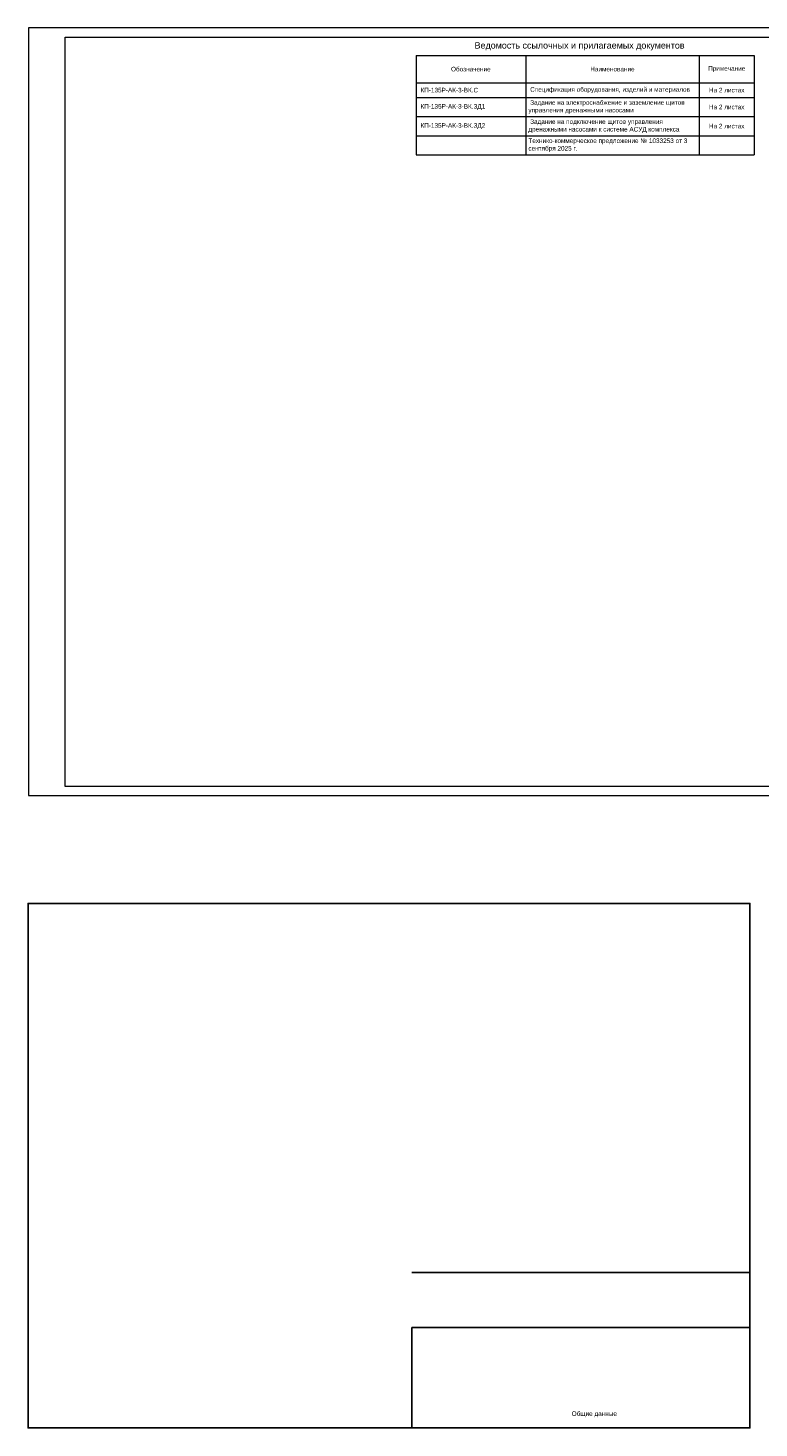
# Model space of a CAD drawing. Header units: millimetres. Extents: x -504 to 1235, y -368 to 611.
# Tile 3 of 8: x 0 to 400, y -346 to 420. Entities that reach past the tile are written whole.
import ezdxf

# ---------------------------------------------------------------- set-up
doc = ezdxf.new("R2010")
doc.units = ezdxf.units.MM
doc.layers.get('0').update_dxf_attribs({"lineweight": 15})
doc.layers.add('_BMS', color=7, linetype='Continuous')
doc.layers.add('UNPLOTTED', color=2, linetype='Continuous', plot=False)
doc.styles.add('CP.Text', font='arial.ttf')

# ---------------------------------------------------------------- blocks, each defined once
blk = doc.blocks.new('*T1')
at = {"linetype": 'ByBlock', "lineweight": -2, "transparency": 16777216}
for p, q in [((0, 0), (185, 0)), ((0, 0), (0, -33.46)), ((60, 0), (60, -33.46)), ((155, 0), (155, -33.46)), ((185, 0), (185, -33.46)), ((0, -15), (185, -15)), ((0, -23), (185, -23)), ((0, -33.46), (185, -33.46))]:
    blk.add_line(p, q, dxfattribs=at)
at = {"color": 0, "linetype": 'ByBlock', "lineweight": -2, "transparency": 16777216}
for p, q in [((0, -33.46), (0, -54.35)), ((60, -33.46), (60, -54.35)), ((155, -33.46), (155, -54.35)), ((185, -33.46), (185, -54.35)), ((0, -43.91), (185, -43.91)), ((0, -54.35), (185, -54.35))]:
    blk.add_line(p, q, dxfattribs=at)
at = {"color": 0, "transparency": 16777216, "char_height": 2.5, "style": 'CP.Text'}
for s, insert, width, attachment_point in [('{\\fArial|b0|i0|c0;Обозначение', (30, -7.5), 57, 5), ('{\\fArial|b0|i0|c0;Наименование', (107.5, -7.5), 92, 5), ('{\\fArial|b0|i0|c0;Примечание', (170, -7.5), 27, 5), (' КП-135Р-АК-3-ВК.С', (1.5, -19), 57, 4), ('{\\fArial|b0|i0|c0; Спецификация оборудования, изделий и материалов', (61.5, -19), 92, 4), ('{\\fArial|b0|i0|c0;На 2 листах', (170, -19), 27, 5), (' КП-135Р-АК-3-ВК.ЗД1', (1.5, -28.23), 57, 4), (' Задание на электроснабжение и заземление щитов управления дренажными насосами', (61.5, -28.23), 92, 4), ('{\\fArial|b0|i0|c0;На 2 листах', (170, -28.23), 27, 5), (' КП-135Р-АК-3-ВК.ЗД2', (1.5, -38.68), 57, 4), (' Задание на подключение щитов управления дренажными насосами к системе АСУД комплекса', (61.5, -38.68), 92, 4), ('{\\fArial|b0|i0|c0;На 2 листах', (170, -38.68), 27, 5), ('Технико-коммерческое предложение № 1033253 от 3 сентября 2025 г.', (61.5, -49.13), 92, 4)]:
    blk.add_mtext(s, dxfattribs=dict(at, insert=insert, width=width, attachment_point=attachment_point))
blk = doc.blocks.new('*U13')
at = {"layer": 'UNPLOTTED'}
blk.add_line((0, 85), (-185, 85), dxfattribs=at)
for points in [[(0, 0), (-395, 0), (-395, 287), (0, 287)], [(-185, 55), (0, 55), (0, 0), (-185, 0)]]:
    blk.add_lwpolyline(points, close=True, dxfattribs=at)

msp = doc.modelspace()

# ---------------------------------------------------------------- linework, layer by layer
for points in [[(594, 420), (0, 420), (0, 0), (594, 0)], [(20, 415), (589, 415), (589, 5), (20, 5)]]:
    msp.add_lwpolyline(points, close=True)

# ---------------------------------------------------------------- block references
msp.add_blockref('*T1', (212.01, 405))
at = {"layer": 'UNPLOTTED'}
msp.add_blockref('*U13', (394.69, -346.01), dxfattribs=at)

# ---------------------------------------------------------------- texts
at = {"color": 7, "linetype": 'Continuous', "insert": (301.51, 409.97), "char_height": 3.5, "width": 185, "attachment_point": 5, "line_spacing_factor": 1.052887, "style": 'CP.Text'}
msp.add_mtext('{\\C256;Ведомость ссылочных и прилагаемых документов}', dxfattribs=at)
at = {"layer": '_BMS', "color": 0, "insert": (309.56, -338.51), "char_height": 2.5, "width": 67.5727, "attachment_point": 5, "line_spacing_factor": 0.9, "style": 'CP.Text'}
msp.add_mtext('Общие данные', dxfattribs=at)

doc.saveas('drawing.dxf')
